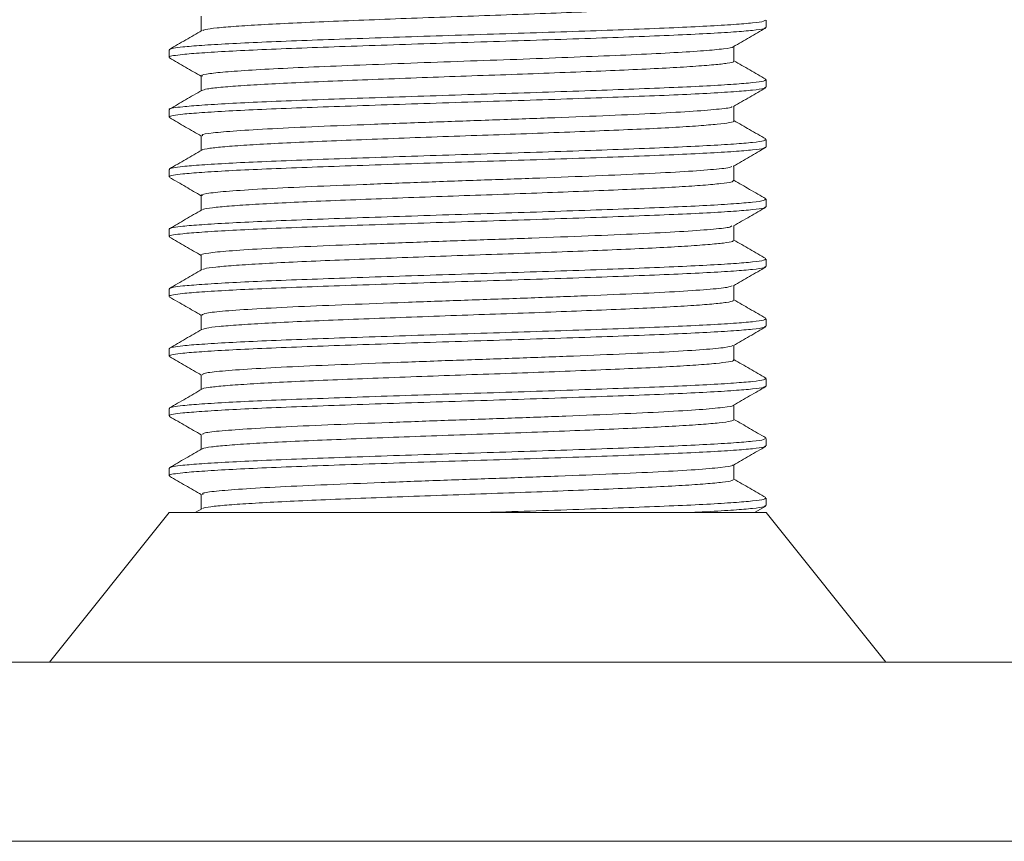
# Model space of a CAD drawing. Header units: millimetres. Extents: x 0 to 210, y 0 to 297.
# Tile 10 of 15: x 133 to 149, y 201 to 214. Entities that reach past the tile are written whole.
import ezdxf

# ---------------------------------------------------------------- set-up
doc = ezdxf.new("R2010")
doc.units = ezdxf.units.MM
doc.layers.add('FORMAT', color=7, linetype='Continuous')

msp = doc.modelspace()

# ---------------------------------------------------------------- linework, layer by layer
at = {"color": 7, "linetype": 'Continuous', "lineweight": 15}
for p, q in [((135.494, 206.17), (133.494, 203.67)), ((135.914, 206.17), (135.494, 206.17)), ((145.494, 206.17), (135.914, 206.17)), ((147.494, 203.67), (145.494, 206.17)), ((120.494, 203.67), (160.494, 203.67)), ((120.494, 200.67), (160.494, 200.67))]:
    msp.add_line(p, q, dxfattribs=at)
at = {"layer": 'FORMAT', "linetype": 'Continuous', "lineweight": 15}
for p, q in [((136.035, 214.476), (136.035, 214.231)), ((145.494, 214.288), (145.494, 214.413)), ((135.494, 213.913), (135.494, 213.788)), ((144.953, 213.726), (144.953, 213.971)), ((136.035, 213.476), (136.035, 213.231)), ((145.494, 213.288), (145.494, 213.413)), ((135.494, 212.913), (135.494, 212.788)), ((144.953, 212.726), (144.953, 212.971)), ((136.035, 212.476), (136.035, 212.231)), ((145.494, 212.288), (145.494, 212.413)), ((135.494, 211.913), (135.494, 211.788)), ((144.953, 211.726), (144.953, 211.971)), ((136.035, 211.476), (136.035, 211.231)), ((145.494, 211.288), (145.494, 211.413)), ((135.494, 210.913), (135.494, 210.788)), ((144.953, 210.726), (144.953, 210.971)), ((136.035, 210.476), (136.035, 210.231)), ((145.494, 210.288), (145.494, 210.413)), ((135.494, 209.913), (135.494, 209.788)), ((144.953, 209.726), (144.953, 209.971)), ((136.035, 209.476), (136.035, 209.231)), ((145.494, 209.288), (145.494, 209.413)), ((135.494, 208.913), (135.494, 208.788)), ((144.953, 208.726), (144.953, 208.971)), ((136.035, 208.476), (136.035, 208.231)), ((145.494, 208.288), (145.494, 208.413)), ((135.494, 207.913), (135.494, 207.788)), ((144.953, 207.726), (144.953, 207.971)), ((136.035, 207.476), (136.035, 207.231)), ((145.494, 207.288), (145.494, 207.413)), ((135.494, 206.913), (135.494, 206.788)), ((144.953, 206.726), (144.953, 206.971)), ((136.035, 206.476), (136.035, 206.231)), ((145.494, 206.288), (145.494, 206.413)), ((136.043, 206.235), (135.931, 206.17)), ((145.298, 206.17), (145.487, 206.28))]:
    msp.add_line(p, q, dxfattribs=at)
at = {"layer": 'FORMAT', "linetype": 'Continuous', "lineweight": 0}
for p, q in [((135.509, 213.913), (135.499, 213.92)), ((145.489, 213.42), (145.485, 213.422)), ((135.509, 211.913), (135.499, 211.92)), ((145.489, 210.42), (145.485, 210.422)), ((135.509, 209.913), (135.499, 209.92)), ((135.509, 208.913), (135.499, 208.92)), ((135.509, 207.913), (135.499, 207.92)), ((135.509, 206.913), (135.499, 206.92))]:
    msp.add_line(p, q, dxfattribs=at)
for points, knots in [([(144.937, 214.726), (144.939, 214.721), (144.946, 214.707), (144.816, 214.684), (144.565, 214.658), (144.19, 214.63), (143.715, 214.603), (143.143, 214.577), (142.502, 214.55), (141.797, 214.523), (141.062, 214.496), (140.304, 214.47), (139.558, 214.443), (138.832, 214.415), (138.16, 214.388), (137.548, 214.362), (137.025, 214.335), (136.596, 214.307), (136.285, 214.281), (136.097, 214.258), (136.07, 214.242), (136.058, 214.236)], [0, 0, 0, 0, 0.03075, 0.08481, 0.140438, 0.194496, 0.250122, 0.304182, 0.35981, 0.413868, 0.469494, 0.523553, 0.579181, 0.633239, 0.688865, 0.742924, 0.79855, 0.852609, 0.908234, 0.962292, 1, 1, 1, 1]), ([(135.506, 213.922), (135.522, 213.929), (135.557, 213.942), (135.729, 213.964), (136.026, 213.988), (136.474, 214.016), (137.04, 214.043), (137.698, 214.069), (138.443, 214.096), (139.238, 214.123), (140.077, 214.151), (140.92, 214.177), (141.759, 214.204), (142.554, 214.231), (143.297, 214.258), (143.955, 214.284), (144.52, 214.311), (144.966, 214.338), (145.285, 214.365), (145.47, 214.39), (145.476, 214.406), (145.479, 214.413)], [0, 0, 0, 0, 0.038146, 0.081096, 0.135027, 0.190521, 0.244452, 0.299946, 0.353877, 0.409372, 0.463303, 0.518797, 0.572728, 0.628223, 0.682155, 0.73765, 0.791581, 0.847076, 0.901008, 0.956504, 1, 1, 1, 1]), ([(135.509, 213.788), (135.504, 213.791), (135.486, 213.8), (135.562, 213.817), (135.726, 213.839), (136.027, 213.863), (136.474, 213.891), (137.04, 213.918), (137.698, 213.944), (138.443, 213.971), (139.238, 213.998), (140.077, 214.026), (140.92, 214.052), (141.759, 214.079), (142.554, 214.106), (143.297, 214.133), (143.955, 214.159), (144.52, 214.186), (144.966, 214.213), (145.285, 214.24), (145.47, 214.265), (145.476, 214.281), (145.479, 214.288)], [0, 0, 0, 0, 0.014171, 0.055619, 0.097789, 0.15074, 0.205226, 0.258177, 0.312664, 0.365615, 0.420102, 0.473053, 0.527539, 0.58049, 0.634977, 0.687929, 0.742416, 0.795367, 0.849854, 0.902806, 0.957294, 1, 1, 1, 1]), ([(144.939, 213.726), (144.943, 213.723), (144.958, 213.711), (144.856, 213.69), (144.633, 213.664), (144.285, 213.637), (143.828, 213.609), (143.281, 213.583), (142.649, 213.556), (141.962, 213.529), (141.227, 213.501), (140.477, 213.476), (139.721, 213.449), (138.994, 213.421), (138.304, 213.394), (137.681, 213.368), (137.133, 213.341), (136.684, 213.314), (136.343, 213.287), (136.115, 213.261), (136.067, 213.243), (136.044, 213.235)], [0, 0, 0, 0, 0.017475, 0.072945, 0.126852, 0.182323, 0.236229, 0.291699, 0.345605, 0.401074, 0.45498, 0.51045, 0.564356, 0.619826, 0.673733, 0.729204, 0.78311, 0.83858, 0.892488, 0.947959, 1, 1, 1, 1]), ([(135.509, 212.913), (135.504, 212.916), (135.486, 212.925), (135.562, 212.942), (135.726, 212.964), (136.027, 212.988), (136.474, 213.016), (137.04, 213.043), (137.698, 213.069), (138.443, 213.096), (139.238, 213.123), (140.077, 213.151), (140.92, 213.177), (141.759, 213.204), (142.554, 213.231), (143.297, 213.258), (143.955, 213.284), (144.52, 213.311), (144.966, 213.338), (145.285, 213.365), (145.47, 213.39), (145.476, 213.406), (145.479, 213.413)], [0, 0, 0, 0, 0.014171, 0.055619, 0.097789, 0.15074, 0.205226, 0.258177, 0.312664, 0.365615, 0.420102, 0.473053, 0.527539, 0.58049, 0.634977, 0.687929, 0.742416, 0.795367, 0.849854, 0.902806, 0.957294, 1, 1, 1, 1]), ([(135.509, 212.788), (135.504, 212.791), (135.486, 212.8), (135.562, 212.817), (135.726, 212.839), (136.027, 212.863), (136.474, 212.891), (137.04, 212.918), (137.698, 212.944), (138.443, 212.971), (139.238, 212.998), (140.077, 213.026), (140.92, 213.052), (141.759, 213.079), (142.554, 213.106), (143.297, 213.133), (143.955, 213.159), (144.52, 213.186), (144.966, 213.213), (145.285, 213.24), (145.47, 213.265), (145.476, 213.281), (145.479, 213.288)], [0, 0, 0, 0, 0.014171, 0.055619, 0.097789, 0.15074, 0.205226, 0.258177, 0.312664, 0.365615, 0.420102, 0.473053, 0.527539, 0.58049, 0.634977, 0.687929, 0.742416, 0.795367, 0.849854, 0.902806, 0.957294, 1, 1, 1, 1]), ([(144.946, 212.726), (144.948, 212.725), (144.969, 212.715), (144.887, 212.696), (144.697, 212.67), (144.371, 212.643), (143.942, 212.615), (143.409, 212.588), (142.799, 212.562), (142.118, 212.535), (141.397, 212.508), (140.644, 212.481), (139.893, 212.455), (139.152, 212.427), (138.456, 212.4), (137.812, 212.374), (137.25, 212.347), (136.776, 212.32), (136.407, 212.293), (136.166, 212.267), (136.049, 212.248), (136.051, 212.238), (136.051, 212.237)], [0, 0, 0, 0, 0.006009, 0.060167, 0.115895, 0.170051, 0.225778, 0.279936, 0.335665, 0.389821, 0.445548, 0.499707, 0.555436, 0.609592, 0.665319, 0.719477, 0.775206, 0.829363, 0.88509, 0.939247, 0.994976, 1, 1, 1, 1]), ([(135.508, 211.923), (135.524, 211.929), (135.559, 211.943), (135.729, 211.964), (136.026, 211.988), (136.474, 212.016), (137.04, 212.043), (137.698, 212.069), (138.443, 212.096), (139.238, 212.123), (140.077, 212.151), (140.92, 212.177), (141.759, 212.204), (142.554, 212.231), (143.297, 212.258), (143.955, 212.284), (144.52, 212.311), (144.966, 212.338), (145.285, 212.365), (145.47, 212.39), (145.476, 212.406), (145.479, 212.413)], [0, 0, 0, 0, 0.036625, 0.079643, 0.133659, 0.189241, 0.243257, 0.298839, 0.352855, 0.408438, 0.462454, 0.518036, 0.572053, 0.627635, 0.681652, 0.737235, 0.791252, 0.846834, 0.900851, 0.956435, 1, 1, 1, 1]), ([(135.509, 211.788), (135.504, 211.791), (135.486, 211.8), (135.562, 211.817), (135.726, 211.839), (136.027, 211.863), (136.474, 211.891), (137.04, 211.918), (137.698, 211.944), (138.443, 211.971), (139.238, 211.998), (140.077, 212.026), (140.92, 212.052), (141.759, 212.079), (142.554, 212.106), (143.297, 212.133), (143.955, 212.159), (144.52, 212.186), (144.966, 212.213), (145.285, 212.24), (145.47, 212.265), (145.476, 212.281), (145.479, 212.288)], [0, 0, 0, 0, 0.014171, 0.055619, 0.097789, 0.15074, 0.205226, 0.258177, 0.312664, 0.365615, 0.420102, 0.473053, 0.527539, 0.58049, 0.634977, 0.687929, 0.742416, 0.795367, 0.849854, 0.902806, 0.957294, 1, 1, 1, 1]), ([(144.946, 211.726), (144.939, 211.718), (144.924, 211.701), (144.747, 211.676), (144.456, 211.649), (144.045, 211.621), (143.539, 211.594), (142.94, 211.568), (142.278, 211.541), (141.559, 211.514), (140.817, 211.487), (140.058, 211.461), (139.318, 211.434), (138.606, 211.406), (137.953, 211.38), (137.367, 211.353), (136.875, 211.326), (136.479, 211.299), (136.209, 211.273), (136.066, 211.251), (136.06, 211.238), (136.058, 211.235)], [0, 0, 0, 0, 0.0484377, 0.1023667, 0.1578596, 0.2117864, 0.267277, 0.3212054, 0.3766979, 0.4306249, 0.4861156, 0.5400431, 0.5955346, 0.6494615, 0.7049522, 0.7588792, 0.8143701, 0.8682974, 0.9237886, 0.9777156, 1, 1, 1, 1]), ([(135.509, 210.913), (135.504, 210.916), (135.486, 210.925), (135.562, 210.942), (135.726, 210.964), (136.027, 210.988), (136.474, 211.016), (137.04, 211.043), (137.698, 211.069), (138.443, 211.096), (139.238, 211.123), (140.077, 211.151), (140.92, 211.177), (141.759, 211.204), (142.554, 211.231), (143.297, 211.258), (143.955, 211.284), (144.52, 211.311), (144.966, 211.338), (145.285, 211.365), (145.47, 211.39), (145.476, 211.406), (145.479, 211.413)], [0, 0, 0, 0, 0.014171, 0.055619, 0.097789, 0.15074, 0.205226, 0.258177, 0.312664, 0.365615, 0.420102, 0.473053, 0.527539, 0.58049, 0.634977, 0.687929, 0.742416, 0.795367, 0.849854, 0.902806, 0.957294, 1, 1, 1, 1]), ([(135.509, 210.788), (135.504, 210.791), (135.486, 210.8), (135.562, 210.817), (135.726, 210.839), (136.027, 210.863), (136.474, 210.891), (137.04, 210.918), (137.698, 210.944), (138.443, 210.971), (139.238, 210.998), (140.077, 211.026), (140.92, 211.052), (141.759, 211.079), (142.554, 211.106), (143.297, 211.133), (143.955, 211.159), (144.52, 211.186), (144.966, 211.213), (145.285, 211.24), (145.47, 211.265), (145.476, 211.281), (145.479, 211.288)], [0, 0, 0, 0, 0.014171, 0.055619, 0.097789, 0.15074, 0.205226, 0.258177, 0.312664, 0.365615, 0.420102, 0.473053, 0.527539, 0.58049, 0.634977, 0.687929, 0.742416, 0.795367, 0.849854, 0.902806, 0.957294, 1, 1, 1, 1]), ([(144.939, 210.726), (144.939, 210.72), (144.94, 210.705), (144.797, 210.682), (144.531, 210.655), (144.148, 210.628), (143.659, 210.6), (143.084, 210.574), (142.43, 210.547), (141.727, 210.52), (140.982, 210.493), (140.231, 210.467), (139.48, 210.44), (138.764, 210.412), (138.092, 210.386), (137.493, 210.36), (136.975, 210.332), (136.56, 210.305), (136.259, 210.279), (136.088, 210.256), (136.068, 210.242), (136.061, 210.237)], [0, 0, 0, 0, 0.035605, 0.09131, 0.145446, 0.201151, 0.255286, 0.310992, 0.365127, 0.420832, 0.474969, 0.530675, 0.58481, 0.640515, 0.694653, 0.75036, 0.804495, 0.8602, 0.914337, 0.970045, 1, 1, 1, 1]), ([(135.508, 209.923), (135.524, 209.929), (135.559, 209.943), (135.729, 209.964), (136.026, 209.988), (136.474, 210.016), (137.04, 210.043), (137.698, 210.069), (138.443, 210.096), (139.238, 210.123), (140.077, 210.151), (140.92, 210.177), (141.759, 210.204), (142.554, 210.231), (143.297, 210.258), (143.955, 210.284), (144.52, 210.311), (144.966, 210.338), (145.285, 210.365), (145.47, 210.39), (145.476, 210.406), (145.479, 210.413)], [0, 0, 0, 0, 0.036744, 0.079757, 0.133766, 0.189341, 0.24335, 0.298926, 0.352935, 0.408511, 0.46252, 0.518096, 0.572105, 0.627681, 0.681691, 0.737268, 0.791277, 0.846853, 0.900864, 0.956441, 1, 1, 1, 1]), ([(135.509, 209.788), (135.504, 209.791), (135.486, 209.8), (135.562, 209.817), (135.726, 209.839), (136.027, 209.863), (136.474, 209.891), (137.04, 209.918), (137.698, 209.944), (138.443, 209.971), (139.238, 209.998), (140.077, 210.026), (140.92, 210.052), (141.759, 210.079), (142.554, 210.106), (143.297, 210.133), (143.955, 210.159), (144.52, 210.186), (144.966, 210.213), (145.285, 210.24), (145.47, 210.265), (145.476, 210.281), (145.479, 210.288)], [0, 0, 0, 0, 0.014171, 0.055619, 0.097789, 0.15074, 0.205226, 0.258177, 0.312664, 0.365615, 0.420102, 0.473053, 0.527539, 0.58049, 0.634977, 0.687929, 0.742416, 0.795367, 0.849854, 0.902806, 0.957294, 1, 1, 1, 1]), ([(144.937, 209.726), (144.94, 209.722), (144.953, 209.709), (144.839, 209.687), (144.604, 209.661), (144.242, 209.634), (143.779, 209.606), (143.218, 209.58), (142.584, 209.554), (141.886, 209.526), (141.154, 209.499), (140.397, 209.473), (139.649, 209.446), (138.919, 209.418), (138.24, 209.392), (137.619, 209.366), (137.085, 209.338), (136.643, 209.311), (136.317, 209.284), (136.107, 209.26), (136.069, 209.243), (136.052, 209.235)], [0, 0, 0, 0, 0.024076, 0.078038, 0.133565, 0.187526, 0.243051, 0.297013, 0.352541, 0.406501, 0.462026, 0.515989, 0.571516, 0.625476, 0.681002, 0.734963, 0.79049, 0.844451, 0.899976, 0.953936, 1, 1, 1, 1]), ([(135.503, 208.922), (135.52, 208.928), (135.555, 208.942), (135.729, 208.964), (136.026, 208.988), (136.474, 209.016), (137.04, 209.043), (137.698, 209.069), (138.443, 209.096), (139.238, 209.123), (140.077, 209.151), (140.92, 209.177), (141.759, 209.204), (142.554, 209.231), (143.297, 209.258), (143.955, 209.284), (144.52, 209.311), (144.966, 209.338), (145.285, 209.365), (145.47, 209.39), (145.476, 209.406), (145.479, 209.413)], [0, 0, 0, 0, 0.039864, 0.082738, 0.136572, 0.191967, 0.245801, 0.301197, 0.355031, 0.410427, 0.464261, 0.519657, 0.573492, 0.628887, 0.682722, 0.738119, 0.791953, 0.847349, 0.901185, 0.956582, 1, 1, 1, 1]), ([(135.509, 208.788), (135.504, 208.791), (135.486, 208.8), (135.562, 208.817), (135.726, 208.839), (136.027, 208.863), (136.474, 208.891), (137.04, 208.918), (137.698, 208.944), (138.443, 208.971), (139.238, 208.998), (140.077, 209.026), (140.92, 209.052), (141.759, 209.079), (142.554, 209.106), (143.297, 209.133), (143.955, 209.159), (144.52, 209.186), (144.966, 209.213), (145.285, 209.24), (145.47, 209.265), (145.476, 209.281), (145.479, 209.288)], [0, 0, 0, 0, 0.014171, 0.055619, 0.097789, 0.15074, 0.205226, 0.258177, 0.312664, 0.365615, 0.420102, 0.473053, 0.527539, 0.58049, 0.634977, 0.687929, 0.742416, 0.795367, 0.849854, 0.902806, 0.957294, 1, 1, 1, 1]), ([(144.943, 208.726), (144.946, 208.724), (144.965, 208.713), (144.875, 208.693), (144.668, 208.667), (144.334, 208.64), (143.89, 208.612), (143.353, 208.586), (142.73, 208.56), (142.049, 208.532), (141.318, 208.505), (140.57, 208.479), (139.813, 208.452), (139.082, 208.425), (138.385, 208.397), (137.754, 208.372), (137.195, 208.344), (136.735, 208.317), (136.375, 208.29), (136.149, 208.264), (136.042, 208.246), (136.046, 208.236), (136.046, 208.236)], [0, 0, 0, 0, 0.0111472, 0.0667768, 0.1208403, 0.1764717, 0.2305337, 0.2861635, 0.3402259, 0.3958563, 0.4499182, 0.505548, 0.5596101, 0.61524, 0.6693027, 0.7249332, 0.7789952, 0.834625, 0.8886886, 0.9443201, 0.9983821, 1, 1, 1, 1]), ([(135.506, 207.923), (135.523, 207.929), (135.557, 207.942), (135.729, 207.964), (136.026, 207.988), (136.474, 208.016), (137.04, 208.043), (137.698, 208.069), (138.443, 208.096), (139.238, 208.123), (140.077, 208.151), (140.92, 208.177), (141.759, 208.204), (142.554, 208.231), (143.297, 208.258), (143.955, 208.284), (144.52, 208.311), (144.966, 208.338), (145.285, 208.365), (145.47, 208.39), (145.476, 208.406), (145.479, 208.413)], [0, 0, 0, 0, 0.037774, 0.080741, 0.134692, 0.190208, 0.24416, 0.299676, 0.353627, 0.409144, 0.463095, 0.518611, 0.572563, 0.628079, 0.682032, 0.737549, 0.791501, 0.847017, 0.90097, 0.956487, 1, 1, 1, 1]), ([(135.509, 207.788), (135.504, 207.791), (135.486, 207.8), (135.562, 207.817), (135.726, 207.839), (136.027, 207.863), (136.474, 207.891), (137.04, 207.918), (137.698, 207.944), (138.443, 207.971), (139.238, 207.998), (140.077, 208.026), (140.92, 208.052), (141.759, 208.079), (142.554, 208.106), (143.297, 208.133), (143.955, 208.159), (144.52, 208.186), (144.966, 208.213), (145.285, 208.24), (145.47, 208.265), (145.476, 208.281), (145.479, 208.288)], [0, 0, 0, 0, 0.014171, 0.055619, 0.097789, 0.15074, 0.205226, 0.258177, 0.312664, 0.365615, 0.420102, 0.473053, 0.527539, 0.58049, 0.634977, 0.687929, 0.742416, 0.795367, 0.849854, 0.902806, 0.957294, 1, 1, 1, 1]), ([(144.952, 207.726), (144.941, 207.717), (144.917, 207.699), (144.724, 207.673), (144.417, 207.646), (144, 207.619), (143.479, 207.592), (142.878, 207.566), (142.204, 207.538), (141.488, 207.511), (140.736, 207.484), (139.985, 207.458), (139.241, 207.431), (138.539, 207.403), (137.887, 207.377), (137.314, 207.351), (136.828, 207.323), (136.447, 207.296), (136.188, 207.27), (136.058, 207.25), (136.056, 207.238), (136.056, 207.236)], [0, 0, 0, 0, 0.053655, 0.109245, 0.163268, 0.218857, 0.272882, 0.328473, 0.382496, 0.438085, 0.49211, 0.547702, 0.601724, 0.657314, 0.711339, 0.76693, 0.820953, 0.876543, 0.930567, 0.986159, 1, 1, 1, 1]), ([(135.505, 206.922), (135.521, 206.929), (135.556, 206.942), (135.729, 206.964), (136.026, 206.988), (136.474, 207.016), (137.04, 207.043), (137.698, 207.069), (138.443, 207.096), (139.238, 207.123), (140.077, 207.151), (140.92, 207.177), (141.759, 207.204), (142.554, 207.231), (143.297, 207.258), (143.955, 207.284), (144.52, 207.311), (144.966, 207.338), (145.285, 207.365), (145.47, 207.39), (145.476, 207.406), (145.479, 207.413)], [0, 0, 0, 0, 0.038735, 0.08166, 0.135557, 0.191017, 0.244915, 0.300375, 0.354273, 0.409734, 0.463632, 0.519092, 0.57299, 0.628451, 0.682349, 0.737811, 0.791709, 0.84717, 0.901069, 0.956531, 1, 1, 1, 1]), ([(135.509, 206.788), (135.504, 206.791), (135.486, 206.8), (135.562, 206.817), (135.726, 206.839), (136.027, 206.863), (136.474, 206.891), (137.04, 206.918), (137.698, 206.944), (138.443, 206.971), (139.238, 206.998), (140.077, 207.026), (140.92, 207.052), (141.759, 207.079), (142.554, 207.106), (143.297, 207.133), (143.955, 207.159), (144.52, 207.186), (144.966, 207.213), (145.285, 207.24), (145.47, 207.265), (145.476, 207.281), (145.479, 207.288)], [0, 0, 0, 0, 0.014171, 0.055619, 0.097789, 0.15074, 0.205226, 0.258177, 0.312664, 0.365615, 0.420102, 0.473053, 0.527539, 0.58049, 0.634977, 0.687929, 0.742416, 0.795367, 0.849854, 0.902806, 0.957294, 1, 1, 1, 1]), ([(144.941, 206.726), (144.938, 206.719), (144.933, 206.703), (144.775, 206.679), (144.498, 206.652), (144.101, 206.625), (143.606, 206.598), (143.018, 206.572), (142.363, 206.545), (141.649, 206.517), (140.909, 206.49), (140.15, 206.464), (139.408, 206.437), (138.69, 206.409), (138.03, 206.383), (137.434, 206.357), (136.93, 206.329), (136.522, 206.302), (136.236, 206.276), (136.077, 206.254), (136.064, 206.24), (136.059, 206.235)], [0, 0, 0, 0, 0.042059, 0.096011, 0.151528, 0.205478, 0.260992, 0.314944, 0.37046, 0.42441, 0.479925, 0.533876, 0.589391, 0.643341, 0.698856, 0.752806, 0.80832, 0.86227, 0.917784, 0.971734, 1, 1, 1, 1]), ([(140.718, 206.17), (140.788, 206.173), (141.134, 206.183), (141.758, 206.204), (142.554, 206.231), (143.297, 206.258), (143.955, 206.284), (144.52, 206.311), (144.966, 206.338), (145.285, 206.365), (145.47, 206.39), (145.476, 206.406), (145.479, 206.413)], [0, 0, 0, 0, 0.0272368, 0.1362595, 0.2484437, 0.3574677, 0.4696534, 0.5786759, 0.6908599, 0.7998851, 0.9120723, 1, 1, 1, 1]), ([(144.176, 206.17), (144.286, 206.176), (144.591, 206.19), (144.963, 206.213), (145.286, 206.24), (145.47, 206.265), (145.476, 206.281), (145.479, 206.288)], [0, 0, 0, 0, 0.130522, 0.362034, 0.587027, 0.818545, 1, 1, 1, 1])]:
    msp.add_open_spline(points, degree=3, knots=knots, dxfattribs=at)
at = {"layer": 'FORMAT', "linetype": 'Continuous', "lineweight": 15}
for points, knots in [([(136.044, 214.236), (135.954, 214.184), (135.773, 214.079), (135.593, 213.975), (135.502, 213.922)], [0, 0, 0, 0, 0.499963, 1, 1, 1, 1]), ([(144.942, 213.965), (145.032, 214.017), (145.213, 214.121), (145.394, 214.226), (145.484, 214.278)], [0, 0, 0, 0, 0.4999625, 1, 1, 1, 1]), ([(144.936, 213.965), (144.937, 213.964), (144.944, 213.952), (144.792, 213.931), (144.473, 213.899), (143.973, 213.867), (143.34, 213.835), (142.592, 213.804), (141.76, 213.771), (140.877, 213.739), (139.979, 213.708), (139.101, 213.675), (138.28, 213.643), (137.547, 213.612), (136.932, 213.58), (136.457, 213.547), (136.157, 213.517), (136.023, 213.492), (136.048, 213.479), (136.053, 213.476)], [0, 0, 0, 0, 0.004376, 0.069281, 0.13436, 0.200103, 0.265188, 0.330088, 0.395819, 0.461068, 0.525832, 0.591526, 0.656916, 0.721594, 0.787227, 0.852735, 0.917377, 0.982926, 1, 1, 1, 1]), ([(135.502, 213.779), (135.592, 213.727), (135.77, 213.624), (135.948, 213.521), (136.035, 213.471)], [0, 0, 0, 0, 0.507969, 1, 1, 1, 1]), ([(145.487, 213.422), (145.397, 213.474), (145.219, 213.577), (145.041, 213.68), (144.953, 213.731)], [0, 0, 0, 0, 0.507387, 1, 1, 1, 1]), ([(136.042, 213.235), (135.952, 213.182), (135.771, 213.078), (135.59, 212.973), (135.5, 212.921)], [0, 0, 0, 0, 0.499965, 1, 1, 1, 1]), ([(144.946, 212.967), (145.036, 213.019), (145.217, 213.124), (145.398, 213.228), (145.488, 213.28)], [0, 0, 0, 0, 0.499964, 1, 1, 1, 1]), ([(144.919, 212.967), (144.919, 212.962), (144.92, 212.946), (144.687, 212.919), (144.236, 212.882), (143.579, 212.846), (142.77, 212.811), (141.846, 212.774), (140.853, 212.738), (139.841, 212.703), (138.864, 212.666), (137.967, 212.631), (137.2, 212.595), (136.596, 212.558), (136.205, 212.524), (136.024, 212.496), (136.053, 212.48), (136.06, 212.476)], [0, 0, 0, 0, 0.027167, 0.099616, 0.172999, 0.246339, 0.318804, 0.392336, 0.465424, 0.538057, 0.611652, 0.684415, 0.757358, 0.83093, 0.903454, 0.976688, 1, 1, 1, 1]), ([(135.501, 212.78), (135.592, 212.727), (135.77, 212.624), (135.948, 212.521), (136.035, 212.471)], [0, 0, 0, 0, 0.507896, 1, 1, 1, 1]), ([(145.486, 212.423), (145.395, 212.475), (145.218, 212.578), (145.04, 212.68), (144.953, 212.731)], [0, 0, 0, 0, 0.508416, 1, 1, 1, 1]), ([(136.046, 212.237), (135.955, 212.185), (135.775, 212.08), (135.594, 211.976), (135.504, 211.923)], [0, 0, 0, 0, 0.499961, 1, 1, 1, 1]), ([(144.942, 211.965), (145.033, 212.017), (145.213, 212.121), (145.394, 212.226), (145.484, 212.278)], [0, 0, 0, 0, 0.4999599, 1, 1, 1, 1]), ([(144.914, 211.965), (144.91, 211.959), (144.898, 211.942), (144.638, 211.914), (144.157, 211.877), (143.477, 211.841), (142.65, 211.806), (141.714, 211.769), (140.715, 211.734), (139.705, 211.698), (138.736, 211.661), (137.855, 211.626), (137.108, 211.59), (136.529, 211.554), (136.169, 211.519), (136.012, 211.492), (136.047, 211.478), (136.052, 211.476)], [0, 0, 0, 0, 0.032818, 0.105576, 0.179386, 0.252896, 0.325768, 0.399672, 0.472876, 0.546013, 0.619926, 0.692837, 0.766294, 0.840129, 0.912897, 0.986593, 1, 1, 1, 1]), ([(135.503, 211.778), (135.594, 211.726), (135.771, 211.624), (135.948, 211.521), (136.035, 211.471)], [0, 0, 0, 0, 0.509462, 1, 1, 1, 1]), ([(145.486, 211.422), (145.396, 211.475), (145.218, 211.577), (145.04, 211.68), (144.953, 211.731)], [0, 0, 0, 0, 0.50831, 1, 1, 1, 1]), ([(136.042, 211.235), (135.952, 211.183), (135.771, 211.078), (135.59, 210.973), (135.5, 210.921)], [0, 0, 0, 0, 0.499961, 1, 1, 1, 1]), ([(144.946, 210.967), (145.036, 211.019), (145.217, 211.124), (145.398, 211.228), (145.488, 211.28)], [0, 0, 0, 0, 0.4999674, 1, 1, 1, 1]), ([(144.92, 210.967), (144.909, 210.959), (144.882, 210.939), (144.585, 210.909), (144.075, 210.872), (143.373, 210.836), (142.528, 210.801), (141.581, 210.764), (140.577, 210.729), (139.57, 210.693), (138.61, 210.656), (137.744, 210.622), (137.019, 210.585), (136.464, 210.549), (136.138, 210.514), (136.001, 210.489), (136.039, 210.476), (136.04, 210.476)], [0, 0, 0, 0, 0.046789, 0.119284, 0.192841, 0.265846, 0.33855, 0.412147, 0.484829, 0.557859, 0.631409, 0.703894, 0.777192, 0.850609, 0.923049, 0.99653, 1, 1, 1, 1]), ([(135.5, 210.78), (135.591, 210.728), (135.769, 210.625), (135.947, 210.522), (136.035, 210.471)], [0, 0, 0, 0, 0.506978, 1, 1, 1, 1]), ([(145.487, 210.422), (145.397, 210.474), (145.219, 210.577), (145.041, 210.68), (144.953, 210.731)], [0, 0, 0, 0, 0.50687, 1, 1, 1, 1]), ([(136.046, 210.237), (135.955, 210.185), (135.775, 210.08), (135.594, 209.975), (135.503, 209.923)], [0, 0, 0, 0, 0.499965, 1, 1, 1, 1]), ([(144.944, 209.965), (145.034, 210.018), (145.215, 210.122), (145.395, 210.227), (145.486, 210.279)], [0, 0, 0, 0, 0.499962, 1, 1, 1, 1]), ([(144.922, 209.966), (144.903, 209.957), (144.858, 209.936), (144.527, 209.904), (143.989, 209.867), (143.266, 209.832), (142.404, 209.796), (141.446, 209.759), (140.439, 209.724), (139.435, 209.688), (138.485, 209.651), (137.636, 209.617), (136.931, 209.58), (136.412, 209.544), (136.089, 209.51), (136.059, 209.487), (136.044, 209.476)], [0, 0, 0, 0, 0.054197, 0.126986, 0.200758, 0.273727, 0.346818, 0.420575, 0.493291, 0.56668, 0.640335, 0.712951, 0.786555, 0.860023, 0.932689, 1, 1, 1, 1]), ([(135.504, 209.778), (135.594, 209.726), (135.771, 209.623), (135.949, 209.521), (136.035, 209.471)], [0, 0, 0, 0, 0.510164, 1, 1, 1, 1]), ([(145.486, 209.422), (145.396, 209.475), (145.218, 209.578), (145.04, 209.68), (144.953, 209.731)], [0, 0, 0, 0, 0.50855, 1, 1, 1, 1]), ([(136.043, 209.235), (135.953, 209.183), (135.772, 209.078), (135.591, 208.974), (135.501, 208.922)], [0, 0, 0, 0, 0.499959, 1, 1, 1, 1]), ([(144.945, 208.966), (145.035, 209.018), (145.216, 209.123), (145.396, 209.227), (145.487, 209.279)], [0, 0, 0, 0, 0.499969, 1, 1, 1, 1]), ([(144.934, 208.966), (144.903, 208.955), (144.838, 208.933), (144.466, 208.899), (143.9, 208.862), (143.156, 208.827), (142.279, 208.791), (141.311, 208.754), (140.301, 208.72), (139.302, 208.683), (138.363, 208.647), (137.531, 208.612), (136.848, 208.575), (136.358, 208.539), (136.072, 208.507), (136.06, 208.485), (136.055, 208.476)], [0, 0, 0, 0, 0.065123, 0.137999, 0.21168, 0.28438, 0.357579, 0.43119, 0.503734, 0.577179, 0.650633, 0.723174, 0.796779, 0.869993, 0.942681, 1, 1, 1, 1]), ([(135.5, 208.78), (135.59, 208.728), (135.769, 208.625), (135.947, 208.522), (136.035, 208.471)], [0, 0, 0, 0, 0.50641, 1, 1, 1, 1]), ([(145.488, 208.421), (145.398, 208.473), (145.219, 208.577), (145.041, 208.68), (144.953, 208.731)], [0, 0, 0, 0, 0.506344, 1, 1, 1, 1]), ([(136.045, 208.236), (135.954, 208.184), (135.774, 208.079), (135.593, 207.975), (135.502, 207.923)], [0, 0, 0, 0, 0.499968, 1, 1, 1, 1]), ([(144.944, 207.966), (145.035, 208.018), (145.215, 208.123), (145.396, 208.227), (145.486, 208.279)], [0, 0, 0, 0, 0.499958, 1, 1, 1, 1]), ([(144.942, 207.966), (144.942, 207.965), (144.959, 207.953), (144.784, 207.93), (144.408, 207.894), (143.807, 207.857), (143.044, 207.822), (142.151, 207.786), (141.175, 207.749), (140.163, 207.715), (139.169, 207.678), (138.242, 207.642), (137.429, 207.607), (136.769, 207.57), (136.307, 207.535), (136.057, 207.504), (136.06, 207.484), (136.062, 207.476)], [0, 0, 0, 0, 0.0014446, 0.0742893, 0.1474304, 0.2211281, 0.2937621, 0.3671786, 0.4407512, 0.5133262, 0.5869341, 0.6602964, 0.7329643, 0.8066781, 0.8797466, 0.9526588, 1, 1, 1, 1]), ([(135.504, 207.778), (135.594, 207.726), (135.771, 207.623), (135.948, 207.521), (136.035, 207.471)], [0, 0, 0, 0, 0.510052, 1, 1, 1, 1]), ([(145.485, 207.423), (145.394, 207.476), (145.217, 207.578), (145.04, 207.681), (144.953, 207.731)], [0, 0, 0, 0, 0.509907, 1, 1, 1, 1]), ([(136.044, 207.236), (135.954, 207.184), (135.773, 207.079), (135.592, 206.974), (135.502, 206.922)], [0, 0, 0, 0, 0.499958, 1, 1, 1, 1]), ([(144.943, 206.965), (145.033, 207.017), (145.214, 207.122), (145.395, 207.226), (145.485, 207.279)], [0, 0, 0, 0, 0.499967, 1, 1, 1, 1]), ([(144.929, 206.965), (144.931, 206.963), (144.941, 206.95), (144.746, 206.925), (144.337, 206.889), (143.712, 206.852), (142.929, 206.818), (142.022, 206.781), (141.038, 206.745), (140.026, 206.71), (139.038, 206.673), (138.124, 206.637), (137.329, 206.602), (136.693, 206.565), (136.261, 206.53), (136.042, 206.5), (136.058, 206.482), (136.064, 206.476)], [0, 0, 0, 0, 0.010129, 0.082927, 0.156359, 0.230093, 0.302776, 0.376431, 0.449985, 0.522706, 0.596498, 0.669788, 0.742699, 0.816542, 0.889505, 0.962737, 1, 1, 1, 1]), ([(135.5, 206.78), (135.59, 206.728), (135.769, 206.625), (135.947, 206.522), (136.035, 206.471)], [0, 0, 0, 0, 0.506403, 1, 1, 1, 1]), ([(145.488, 206.421), (145.398, 206.473), (145.219, 206.577), (145.041, 206.68), (144.953, 206.731)], [0, 0, 0, 0, 0.506454, 1, 1, 1, 1])]:
    msp.add_open_spline(points, degree=3, knots=knots, dxfattribs=at)

doc.saveas('drawing.dxf')
